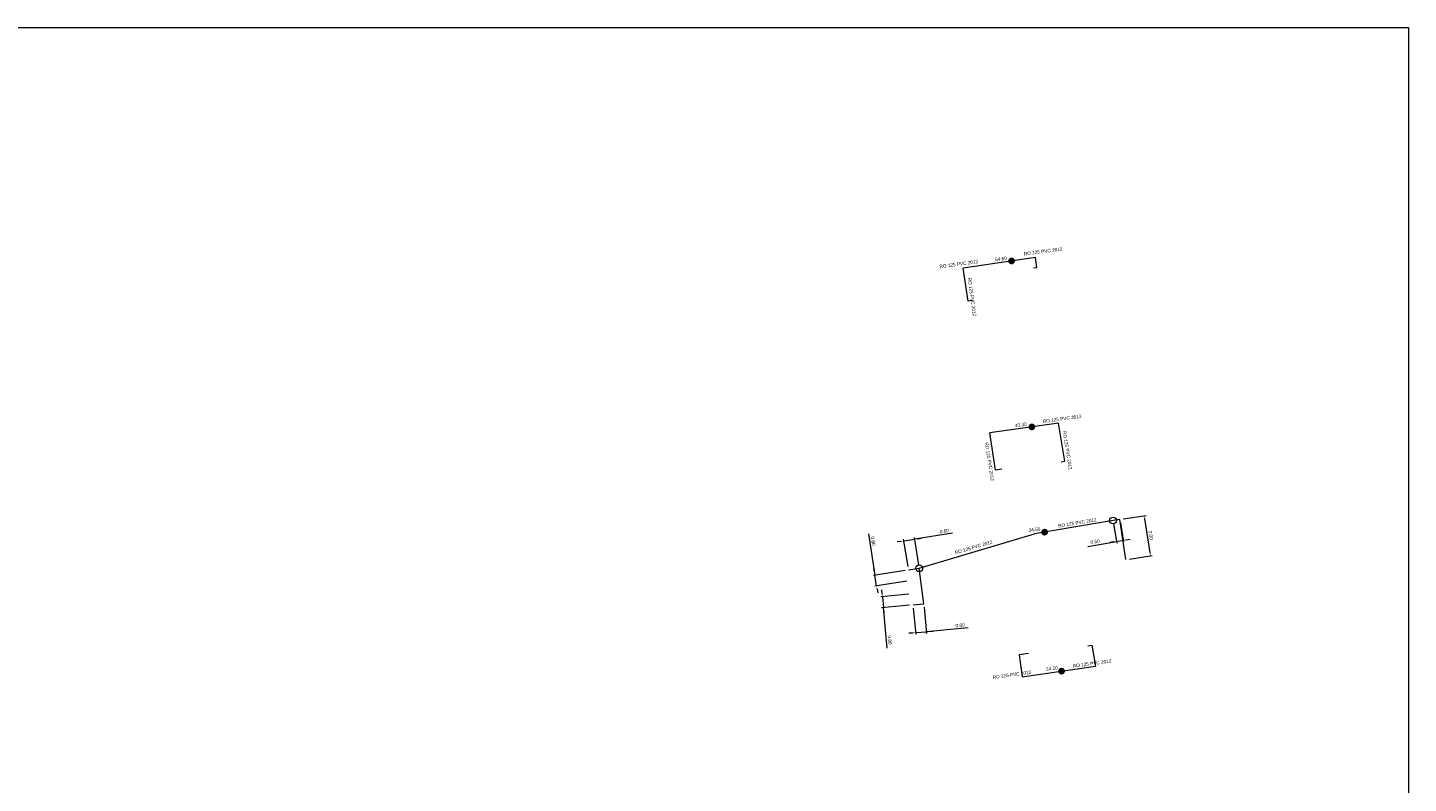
# Model space of a CAD drawing. Header units: metres. Extents: x 134035 to 140154, y 395174 to 396296.
# Tile 8 of 30: x 134135 to 134236, y 395230 to 395286. Entities that reach past the tile are written whole.
import ezdxf
from ezdxf.enums import TextEntityAlignment as Align

# ---------------------------------------------------------------- set-up
doc = ezdxf.new("R2010")
doc.units = ezdxf.units.M
doc.header["$MEASUREMENT"] = 0
doc.layers.get('Defpoints').update_dxf_attribs({"color": 124, "lineweight": 0})
for name, color, linetype, lineweight in [('Br-aansl-hulpst gem inlaat', 3, 'Continuous', 0), ('Br-aansl-hulpst gem ontstoppingsstuk', 3, 'Continuous', 0), ('Br-aansl-hulpst rwa inlaat', 4, 'Continuous', 0), ('Br-aansl-leiding gem', 3, 'Continuous', 0), ('Br-aansl-leiding rwa', 4, 'Continuous', 0), ('Br-elem-constructie lijnen', 7, 'Continuous', 0), ('Br-text-aansl leiding gem', 3, 'Continuous', 0), ('Br-text-aansl leiding rwa en vrwa', 4, 'Continuous', 0), ('Br-text-aansl maatvoering', 7, 'Continuous', 0)]:
    doc.layers.add(name, color=color, linetype=linetype, lineweight=lineweight)
doc.styles.add('2.5mm_0', font='arial.ttf')
doc.styles.add('Style-ENGINEERING', font='ENGINEERING.shx')
doc.styles.add('Working 1.25mm', font='WORKING.shx', dxfattribs={"height": 0.00125})
doc.dimstyles.new('til-standaard pijl civiel', dxfattribs={"dimtxt": 0.00125, "dimasz": 0.00125, "dimexe": 0.000625, "dimexo": 0.000625, "dimgap": 0.000625, "dimtad": 1, "dimzin": 3, "dimdsep": 46, "dimtxsty": 'Working 1.25mm', "dimcen": 0, "dimclrd": 256, "dimazin": 0, "dimtfac": 1, "dimtdec": 0, "dimtmove": 1, "dimatfit": 1, "dimfxl": 1, "dimfrac": 2, "dimtolj": 1, "dimtzin": 3, "dimlwd": 0, "dimarcsym": 0})

# ---------------------------------------------------------------- blocks, each defined once
blk = doc.blocks.new('Br0-OS gem')
at = {"layer": 'Br-aansl-hulpst gem ontstoppingsstuk', "color": 3, "linetype": 'Continuous', "lineweight": 0}
blk.add_circle((0, 0), 0.25, dxfattribs=at)
blk = doc.blocks.new('Br0-PI rwa')
at = {"layer": 'Br-aansl-hulpst rwa inlaat'}
h = blk.add_hatch(color=256, dxfattribs=at)
edge = h.paths.add_edge_path()
edge.add_arc((0, 0), 0.25, 0, 360)
blk = doc.blocks.new('Br0-PI gem')
at = {"layer": 'Br-aansl-hulpst gem inlaat'}
h = blk.add_hatch(color=256, dxfattribs=at)
edge = h.paths.add_edge_path()
edge.add_arc((0, 0), 0.25, 0, 360)
blk = doc.blocks.new('*D367')
at = {"layer": 'Br-text-aansl maatvoering', "linetype": 'Continuous', "lineweight": 0, "transparency": 16777216}
for p, q in [((134202.84, 395248.34), (134200.05, 395247.9)), ((134199.02, 395247.74), (134198.77, 395247.7)), ((134199.26, 395247.78), (134200.05, 395247.9)), ((134199.26, 395247.78), (134200.05, 395247.9)), ((134200.3, 395247.94), (134200.55, 395247.98))]:
    blk.add_line(p, q, dxfattribs=at)
at = {"layer": 'Br-text-aansl maatvoering', "color": 7, "linetype": 'Continuous', "lineweight": 0, "transparency": 16777216}
for p, q in [((134199.56, 395245.89), (134199.24, 395247.9)), ((134200.35, 395246.01), (134200.03, 395248.03))]:
    blk.add_line(p, q, dxfattribs=at)
at = {"layer": 'Br-text-aansl maatvoering', "linetype": 'Continuous', "transparency": 16777216}
for points in [[(134199.01, 395247.78), (134199.02, 395247.7), (134199.26, 395247.78)], [(134200.29, 395247.98), (134200.31, 395247.9), (134200.05, 395247.9)]]:
    blk.add_solid(points, dxfattribs=at)
at = {"layer": 'Defpoints', "color": 0, "linetype": 'Continuous', "transparency": 16777216}
for p in [(134200.05, 395247.9), (134199.6, 395245.64), (134200.39, 395245.76)]:
    blk.add_point(p, dxfattribs=at)
at = {"layer": 'Br-text-aansl maatvoering', "color": 7, "linetype": 'Continuous', "lineweight": 0, "transparency": 16777216, "insert": (134202.23, 395248.5), "char_height": 0.25, "attachment_point": 5, "rotation": 8.8792, "style": '2.5mm_0'}
blk.add_mtext('\\A1;\\FENGINEERING;0.80', dxfattribs=at)
blk = doc.blocks.new('*D368')
at = {"layer": 'Br-text-aansl maatvoering', "color": 7, "linetype": 'Continuous', "lineweight": 0, "transparency": 16777216}
for p, q in [((134199.95, 395242.82), (134200.13, 395240.9)), ((134200.75, 395242.9), (134200.92, 395240.97))]:
    blk.add_line(p, q, dxfattribs=at)
at = {"layer": 'Br-text-aansl maatvoering', "linetype": 'Continuous', "lineweight": 0, "transparency": 16777216}
for p, q in [((134199.87, 395241), (134199.62, 395240.98)), ((134200.12, 395241.03), (134200.91, 395241.1)), ((134200.12, 395241.03), (134200.91, 395241.1)), ((134203.99, 395241.38), (134200.91, 395241.1)), ((134201.16, 395241.12), (134201.41, 395241.14))]:
    blk.add_line(p, q, dxfattribs=at)
at = {"layer": 'Br-text-aansl maatvoering', "linetype": 'Continuous', "transparency": 16777216}
for points in [[(134199.86, 395241.05), (134199.87, 395240.96), (134200.12, 395241.03)], [(134201.16, 395241.16), (134201.17, 395241.08), (134200.91, 395241.1)]]:
    blk.add_solid(points, dxfattribs=at)
at = {"layer": 'Defpoints', "color": 0, "linetype": 'Continuous', "transparency": 16777216}
for p in [(134199.93, 395243.07), (134200.73, 395243.15), (134200.91, 395241.1)]:
    blk.add_point(p, dxfattribs=at)
at = {"layer": 'Br-text-aansl maatvoering', "color": 7, "linetype": 'Continuous', "lineweight": 0, "transparency": 16777216, "insert": (134203.39, 395241.57), "char_height": 0.25, "attachment_point": 5, "rotation": 5.1604, "style": '2.5mm_0'}
blk.add_mtext('\\A1;\\FENGINEERING;0.80', dxfattribs=at)
blk = doc.blocks.new('*D369')
at = {"layer": 'Br-text-aansl maatvoering', "linetype": 'Continuous', "lineweight": 0, "transparency": 16777216}
for p, q in [((134197.65, 395243.92), (134197.63, 395244.17)), ((134197.68, 395243.67), (134197.75, 395242.88)), ((134197.68, 395243.67), (134197.75, 395242.88)), ((134198.02, 395239.89), (134197.75, 395242.88)), ((134197.77, 395242.63), (134197.79, 395242.38))]:
    blk.add_line(p, q, dxfattribs=at)
at = {"layer": 'Br-text-aansl maatvoering', "color": 7, "linetype": 'Continuous', "lineweight": 0, "transparency": 16777216}
for p, q in [((134199.61, 395243.85), (134197.55, 395243.66)), ((134199.68, 395243.05), (134197.62, 395242.86))]:
    blk.add_line(p, q, dxfattribs=at)
at = {"layer": 'Br-text-aansl maatvoering', "linetype": 'Continuous', "transparency": 16777216}
for points in [[(134197.69, 395243.93), (134197.61, 395243.92), (134197.68, 395243.67)], [(134197.81, 395242.63), (134197.73, 395242.62), (134197.75, 395242.88)]]:
    blk.add_solid(points, dxfattribs=at)
at = {"layer": 'Defpoints', "color": 0, "linetype": 'Continuous', "transparency": 16777216}
for p in [(134199.86, 395243.87), (134199.93, 395243.07), (134197.75, 395242.88)]:
    blk.add_point(p, dxfattribs=at)
at = {"layer": 'Br-text-aansl maatvoering', "color": 7, "linetype": 'Continuous', "lineweight": 0, "transparency": 16777216, "insert": (134198.22, 395240.49), "char_height": 0.25, "attachment_point": 5, "rotation": 275.1604, "style": '2.5mm_0'}
blk.add_mtext('\\A1;\\FENGINEERING;0.80', dxfattribs=at)
blk = doc.blocks.new('*D370')
at = {"layer": 'Br-text-aansl maatvoering', "linetype": 'Continuous', "lineweight": 0, "transparency": 16777216}
for p, q in [((134196.65, 395248.3), (134197.13, 395245.25)), ((134197.09, 395245.5), (134197.05, 395245.75)), ((134197.25, 395244.46), (134197.13, 395245.25)), ((134197.25, 395244.46), (134197.13, 395245.25)), ((134197.29, 395244.22), (134197.33, 395243.97))]:
    blk.add_line(p, q, dxfattribs=at)
at = {"layer": 'Br-text-aansl maatvoering', "color": 7, "linetype": 'Continuous', "lineweight": 0, "transparency": 16777216}
for p, q in [((134199.35, 395245.6), (134197.01, 395245.24)), ((134199.47, 395244.81), (134197.13, 395244.45))]:
    blk.add_line(p, q, dxfattribs=at)
at = {"layer": 'Br-text-aansl maatvoering', "linetype": 'Continuous', "transparency": 16777216}
for points in [[(134197.13, 395245.51), (134197.05, 395245.5), (134197.13, 395245.25)], [(134197.33, 395244.22), (134197.25, 395244.21), (134197.25, 395244.46)]]:
    blk.add_solid(points, dxfattribs=at)
at = {"layer": 'Defpoints', "color": 0, "linetype": 'Continuous', "transparency": 16777216}
for p in [(134197.13, 395245.25), (134199.6, 395245.64), (134199.72, 395244.85)]:
    blk.add_point(p, dxfattribs=at)
at = {"layer": 'Br-text-aansl maatvoering', "color": 7, "linetype": 'Continuous', "lineweight": 0, "transparency": 16777216, "insert": (134196.99, 395247.77), "char_height": 0.25, "attachment_point": 5, "rotation": 278.8792, "style": '2.5mm_0'}
blk.add_mtext('\\A1;\\FENGINEERING;0.80', dxfattribs=at)
blk = doc.blocks.new('*D371')
at = {"layer": 'Br-text-aansl maatvoering', "color": 7, "linetype": 'Continuous', "lineweight": 0, "transparency": 16777216}
for p, q in [((134215.38, 395249.4), (134217.07, 395249.66)), ((134215.84, 395246.44), (134217.52, 395246.7))]:
    blk.add_line(p, q, dxfattribs=at)
at = {"layer": 'Br-text-aansl maatvoering', "linetype": 'Continuous', "lineweight": 0, "transparency": 16777216}
blk.add_line((134217.36, 395246.93), (134216.98, 395249.4), dxfattribs=at)
at = {"layer": 'Br-text-aansl maatvoering', "linetype": 'Continuous', "transparency": 16777216}
for points in [[(134217.02, 395249.4), (134216.94, 395249.39), (134216.94, 395249.64)], [(134217.4, 395246.93), (134217.32, 395246.92), (134217.4, 395246.68)]]:
    blk.add_solid(points, dxfattribs=at)
at = {"layer": 'Defpoints', "color": 0, "linetype": 'Continuous', "transparency": 16777216}
for p in [(134215.13, 395249.37), (134216.94, 395249.64), (134215.59, 395246.4)]:
    blk.add_point(p, dxfattribs=at)
at = {"layer": 'Br-text-aansl maatvoering', "color": 7, "linetype": 'Continuous', "lineweight": 0, "transparency": 16777216, "insert": (134217.42, 395248.2), "char_height": 0.25, "attachment_point": 5, "rotation": 278.7512, "style": '2.5mm_0'}
blk.add_mtext('\\A1;\\FENGINEERING;3.00', dxfattribs=at)
blk = doc.blocks.new('*D372')
at = {"layer": 'Br-text-aansl maatvoering', "color": 7, "linetype": 'Continuous', "lineweight": 0, "transparency": 16777216}
for p, q in [((134215.18, 395249.12), (134215.42, 395247.7)), ((134214.68, 395249.03), (134214.92, 395247.62))]:
    blk.add_line(p, q, dxfattribs=at)
at = {"layer": 'Br-text-aansl maatvoering', "linetype": 'Continuous', "lineweight": 0, "transparency": 16777216}
for p, q in [((134212.79, 395247.38), (134214.9, 395247.74)), ((134214.66, 395247.7), (134214.41, 395247.66)), ((134214.9, 395247.74), (134215.4, 395247.83)), ((134214.9, 395247.74), (134215.4, 395247.83)), ((134215.64, 395247.87), (134215.89, 395247.91))]:
    blk.add_line(p, q, dxfattribs=at)
at = {"layer": 'Br-text-aansl maatvoering', "linetype": 'Continuous', "transparency": 16777216}
for points in [[(134214.65, 395247.74), (134214.66, 395247.66), (134214.9, 395247.74)], [(134215.64, 395247.91), (134215.65, 395247.83), (134215.4, 395247.83)]]:
    blk.add_solid(points, dxfattribs=at)
at = {"layer": 'Defpoints', "color": 0, "linetype": 'Continuous', "transparency": 16777216}
for p in [(134214.64, 395249.28), (134215.13, 395249.37), (134215.4, 395247.83)]:
    blk.add_point(p, dxfattribs=at)
at = {"layer": 'Br-text-aansl maatvoering', "color": 7, "linetype": 'Continuous', "lineweight": 0, "transparency": 16777216, "insert": (134213.32, 395247.73), "char_height": 0.25, "attachment_point": 5, "rotation": 9.6804, "style": '2.5mm_0'}
blk.add_mtext('\\A1;\\FENGINEERING;0.50', dxfattribs=at)

msp = doc.modelspace()

# ---------------------------------------------------------------- linework, layer by layer
at = {"layer": 'Br-aansl-leiding gem'}
msp.add_line((134215.59, 395246.4), (134215.134, 395249.365), dxfattribs=at)
at = {"layer": 'Br-aansl-leiding gem', "flags": 128}
for points in [[(134215.134, 395249.365), (134214.641, 395249.281), (134208.869, 395248.297)], [(134199.597, 395245.64), (134199.597, 395245.64), (134200.387, 395245.764), (134208.869, 395248.297)], [(134199.932, 395243.073), (134199.932, 395243.073), (134200.729, 395243.145), (134200.387, 395245.764)]]:
    msp.add_lwpolyline(points, dxfattribs=at)
at = {"layer": 'Br-aansl-leiding rwa'}
for p, q in [((134208.935, 395268.634), (134203.628, 395267.845)), ((134210.633, 395256.444), (134205.578, 395255.728)), ((134207.956, 395237.785), (134213.339, 395238.553))]:
    msp.add_line(p, q, dxfattribs=at)
at = {"layer": 'Br-aansl-leiding rwa', "flags": 128}
for points in [[(134208.79, 395267.866), (134209.029, 395267.897), (134208.935, 395268.634)], [(134204.284, 395265.456), (134203.99, 395265.412), (134203.628, 395267.845)], [(134210.835, 395253.609), (134211.089, 395253.65), (134210.633, 395256.444)], [(134206.464, 395253.068), (134205.985, 395252.996), (134205.578, 395255.728)], [(134212.781, 395240.062), (134213.076, 395240.112), (134213.339, 395238.553)], [(134208.417, 395239.504), (134207.725, 395239.392), (134207.956, 395237.785)]]:
    msp.add_lwpolyline(points, dxfattribs=at)
at = {"layer": 'Br-elem-constructie lijnen', "flags": 128}
msp.add_lwpolyline([(134035.877, 395285.543), (134236.362, 395285.543), (134236.362, 395174.338), (134035.877, 395174.338)], close=True, dxfattribs=at)

# ---------------------------------------------------------------- block references
at = {"layer": 'Br-aansl-hulpst gem inlaat'}
msp.add_blockref('Br0-PI gem', (134209.609, 395248.423), dxfattribs=at)
at = {"layer": 'Br-aansl-hulpst gem ontstoppingsstuk', "color": 3, "linetype": 'Continuous', "lineweight": 0}
for p in [(134214.641, 395249.281), (134200.387, 395245.764)]:
    msp.add_blockref('Br0-OS gem', p, dxfattribs=at)
at = {"layer": 'Br-aansl-hulpst rwa inlaat'}
for p in [(134207.176, 395268.375), (134208.666, 395256.165), (134210.855, 395238.198)]:
    msp.add_blockref('Br0-PI rwa', p, dxfattribs=at)

# ---------------------------------------------------------------- texts
at = {"layer": 'Br-text-aansl leiding gem', "style": 'Style-ENGINEERING'}
for rotation, p in [(9.68043, (134212.039, 395248.991)), (16.62425, (134204.425, 395247.194))]:
    msp.add_text('RO 125 PVC 2012', height=0.25, rotation=rotation, dxfattribs=at).set_placement(p, align=Align.CENTER)
at = {"layer": 'Br-text-aansl leiding rwa en vrwa', "style": 'Style-ENGINEERING'}
for rotation, p in [(7.77908, (134203.311, 395268.03)), (7.77908, (134209.514, 395268.956)), (277.77908, (134204.149, 395265.714)), (7.77908, (134210.913, 395256.644)), (279.07877, (134211.168, 395254.422)), (279.07877, (134205.436, 395253.595)), (7.77908, (134213.116, 395238.642)), (7.77908, (134207.22, 395237.813))]:
    msp.add_text('RO 125 PVC 2012', height=0.25, rotation=rotation, dxfattribs=at).set_placement(p, align=Align.CENTER)
at = {"layer": 'Br-text-aansl maatvoering', "style": 'Style-ENGINEERING'}
for s, p in [('54.60', (134206.822, 395268.583)), ('43.30', (134208.285, 395256.379)), ('34.50', (134209.293, 395248.661)), ('24.20', (134210.567, 395238.45))]:
    msp.add_text(s, height=0.25, rotation=6.88751, dxfattribs=at).set_placement(p, align=Align.MIDDLE_RIGHT)

# ---------------------------------------------------------------- dimensions: what is measured, and where the dimension line sits
at = {"layer": 'Br-text-aansl maatvoering', "linetype": 'Continuous', "lineweight": 0}
for base, p1, p2, angle, picture, middle in [((134215.396, 395247.825), (134214.641, 395249.281), (134215.134, 395249.365), 9.68043, '*D372', (134213.321, 395247.725)), ((134197.129, 395245.255), (134199.72, 395244.85), (134199.597, 395245.64), 98.87923, '*D370', (134196.989, 395247.766)), ((134200.053, 395247.903), (134199.597, 395245.64), (134200.387, 395245.764), 8.87923, '*D367', (134202.227, 395248.495)), ((134197.748, 395242.876), (134199.86, 395243.87), (134199.932, 395243.073), 275.16039, '*D369', (134198.214, 395240.486)), ((134200.914, 395241.099), (134199.932, 395243.073), (134200.729, 395243.145), 5.16039, '*D368', (134203.391, 395241.573))]:
    dim = msp.add_linear_dim(base=base, p1=p1, p2=p2, angle=angle, text='\\FENGINEERING;<>', dimstyle='til-standaard pijl civiel', override={"dimtxt": 0.25, "dimasz": 0.25, "dimexe": 0.125, "dimexo": 0.25, "dimgap": 0.125, "dimtxsty": '2.5mm_0', "dimclre": 7, "dimclrt": 7, "dimtdec": 2, "dimlwe": 0}, dxfattribs=at)
    dim.commit()
    dim.dimension.update_dxf_attribs({"geometry": picture, "text_midpoint": middle, "dimtype": 160})
dim = msp.add_linear_dim(base=(134216.944, 395249.644), p1=(134215.59, 395246.4), p2=(134215.134, 395249.365), angle=98.7512, text='\\FENGINEERING;<>', dimstyle='til-standaard pijl civiel', override={"dimtxt": 0.25, "dimasz": 0.25, "dimexe": 0.125, "dimexo": 0.25, "dimgap": 0.125, "dimtxsty": '2.5mm_0', "dimclre": 7, "dimclrt": 7, "dimtdec": 2, "dimlwe": 0}, dxfattribs=at)
dim.commit()
dim.dimension.update_dxf_attribs({"geometry": '*D371', "text_midpoint": (134217.42, 395248.199)})

doc.saveas('drawing.dxf')
